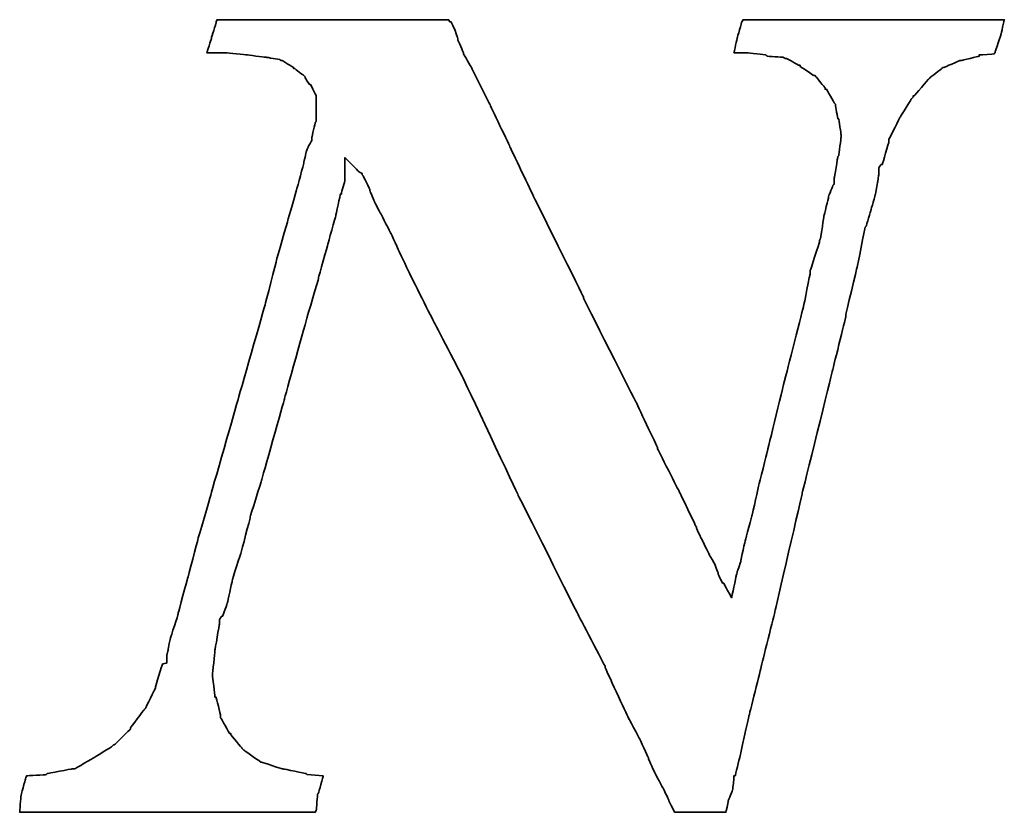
# Model space of a CAD drawing. Header units: millimetres. Extents: x 185 to 1947, y 220 to 553.
# Tile 47 of 52: x 1752.42 to 1759.98, y 318.89 to 324.97. Entities that reach past the tile are written whole.
import ezdxf

# ---------------------------------------------------------------- set-up
doc = ezdxf.new("R2010")
doc.units = ezdxf.units.MM
doc.layers.add('DIM', color=4, linetype='CONTINUOUS')
doc.layers.add('layer 1', color=7, linetype='CONTINUOUS')

# ---------------------------------------------------------------- blocks, each defined once
blk = doc.blocks.new('TBI MOTION logo(完整正式版)')
at = {"layer": 'layer 1', "color": 22, "lineweight": 35}
blk.add_open_spline([(58.92625, -7.91875), (58.92625, -7.91875), (58.58625, -7.89375), (58.58625, -7.89375), (58.58625, -7.89375), (58.58625, -7.89375), (58.56625, -7.87125), (58.56625, -7.87125), (58.56625, -7.87125), (58.56625, -7.87125), (58.08375, -7.77375), (58.08375, -7.77375), (58.08375, -7.77375), (58.08375, -7.77375), (58.06125, -7.77375), (58.06125, -7.77375), (58.06125, -7.77375), (58.06125, -7.77375), (57.62625, -7.63125), (57.62625, -7.63125), (57.62625, -7.63125), (57.62625, -7.63125), (57.60625, -7.63125), (57.60625, -7.63125), (57.60625, -7.63125), (57.60625, -7.63125), (57.58125, -7.60625), (57.58125, -7.60625), (57.58125, -7.60625), (57.58125, -7.60625), (57.26625, -7.38875), (57.26625, -7.38875), (57.26625, -7.38875), (57.26625, -7.38875), (57.24625, -7.36875), (57.24625, -7.36875), (57.24625, -7.36875), (57.24625, -7.36875), (57.22125, -7.34375), (57.22125, -7.34375), (57.22125, -7.34375), (57.22125, -7.34375), (56.98125, -7.05375), (56.98125, -7.05375), (56.98125, -7.05375), (56.98125, -7.05375), (56.98125, -7.02875), (56.98125, -7.02875), (56.98125, -7.02875), (56.98125, -7.02875), (56.95625, -7.02875), (56.95625, -7.02875), (56.95625, -7.02875), (56.95625, -7.02875), (56.76625, -6.69625), (56.76625, -6.69625), (56.76625, -6.69625), (56.76625, -6.69625), (56.76625, -6.67125), (56.76625, -6.67125), (56.76625, -6.67125), (56.76625, -6.67125), (56.76625, -6.64875), (56.76625, -6.64875), (56.76625, -6.64875), (56.76625, -6.64875), (56.67125, -6.26375), (56.67125, -6.26375), (56.67125, -6.26375), (56.67125, -6.26375), (56.64625, -6.26375), (56.64625, -6.26375), (56.64625, -6.26375), (56.64625, -6.26375), (56.64625, -6.23875), (56.64625, -6.23875), (56.64625, -6.23875), (56.64625, -6.23875), (56.59625, -5.80875), (56.59625, -5.80875), (56.59625, -5.80875), (56.59625, -5.80875), (56.59625, -5.78375), (56.59625, -5.78375), (56.59625, -5.78375), (56.59625, -5.78375), (56.64625, -5.30375), (56.64625, -5.30375), (56.64625, -5.30375), (56.64625, -5.30375), (56.64625, -5.27875), (56.64625, -5.27875), (56.64625, -5.27875), (56.64625, -5.27875), (56.74125, -4.72875), (56.74125, -4.72875), (56.74125, -4.72875), (56.74125, -4.72875), (56.74125, -4.67875), (56.74125, -4.67875), (56.74125, -4.67875), (56.74125, -4.67875), (56.74125, -4.63375), (56.74125, -4.63375), (56.74125, -4.63375), (56.74125, -4.63375), (56.79125, -4.55875), (56.79125, -4.55875), (56.79125, -4.55875), (56.79125, -4.55875), (56.81125, -4.55875), (56.81125, -4.55875), (56.81125, -4.55875), (56.81125, -4.55875), (56.91125, -4.27375), (56.91125, -4.27375), (56.91125, -4.27375), (56.91125, -4.27375), (57.00625, -3.83874), (57.00625, -3.83874), (57.00625, -3.83874), (57.00625, -3.83874), (57.00625, -3.81374), (57.00625, -3.81374), (57.00625, -3.81374), (57.00625, -3.81374), (57.19875, -3.21374), (57.19875, -3.21374), (57.19875, -3.21374), (57.19875, -3.21374), (57.38625, -2.49625), (57.38625, -2.49625), (57.38625, -2.49625), (57.38625, -2.49625), (57.38625, -2.47374), (57.38625, -2.47374), (57.38625, -2.47374), (57.38625, -2.47374), (57.62625, -1.70375), (57.62625, -1.70375), (57.62625, -1.70375), (57.62625, -1.70375), (58.10625, 0.00125), (58.10625, 0.00125), (58.10625, 0.00125), (58.10625, 0.00125), (58.58625, 1.72625), (58.58625, 1.72625), (58.58625, 1.72625), (58.58625, 1.72625), (58.82625, 2.54125), (58.82625, 2.54125), (58.82625, 2.54125), (58.82625, 2.54125), (58.82625, 2.56374), (58.82625, 2.56374), (58.82625, 2.56374), (58.82625, 2.56374), (59.02125, 3.26125), (59.02125, 3.26125), (59.02125, 3.26125), (59.02125, 3.26125), (59.18625, 3.86125), (59.18625, 3.86125), (59.18625, 3.86125), (59.18625, 3.86125), (59.28625, 4.31875), (59.28625, 4.31875), (59.28625, 4.31875), (59.28625, 4.31875), (59.30625, 4.31875), (59.30625, 4.31875), (59.30625, 4.31875), (59.30625, 4.31875), (59.30625, 4.34125), (59.30625, 4.34125), (59.30625, 4.34125), (59.30625, 4.34125), (59.38125, 4.60625), (59.38125, 4.60625), (59.38125, 4.60625), (59.38125, 4.60625), (59.38125, 4.65125), (59.38125, 4.65125), (59.38125, 4.65125), (59.38125, 4.65125), (59.38125, 5.08625), (59.38125, 5.08625), (59.38125, 5.08625), (59.38125, 5.08625), (59.66625, 4.79624), (59.66625, 4.79624), (59.66625, 4.79624), (59.66625, 4.79624), (59.74125, 4.75124), (59.74125, 4.75124), (59.74125, 4.75124), (59.74125, 4.75124), (59.74125, 4.72624), (59.74125, 4.72624), (59.74125, 4.72624), (59.74125, 4.72624), (59.76125, 4.70124), (59.76125, 4.70124), (59.76125, 4.70124), (59.76125, 4.70124), (59.81125, 4.60625), (59.81125, 4.60625), (59.81125, 4.60625), (59.81125, 4.60625), (59.90625, 4.41125), (59.90625, 4.41125), (59.90625, 4.41125), (59.90625, 4.41125), (59.90625, 4.39125), (59.90625, 4.39125), (59.90625, 4.39125), (59.90625, 4.39125), (60.00375, 4.15124), (60.00375, 4.15124), (60.00375, 4.15124), (60.00375, 4.15124), (60.14625, 3.88374), (60.14625, 3.88374), (60.14625, 3.88374), (60.14625, 3.88374), (60.34125, 3.50124), (60.34125, 3.50124), (60.34125, 3.50124), (60.34125, 3.50124), (60.53125, 3.09125), (60.53125, 3.09125), (60.53125, 3.09125), (60.53125, 3.09125), (60.74625, 2.63625), (60.74625, 2.63625), (60.74625, 2.63625), (60.74625, 2.63625), (61.25125, 1.63124), (61.25125, 1.63124), (61.25125, 1.63124), (61.25125, 1.63124), (61.85125, 0.47625), (61.85125, 0.47625), (61.85125, 0.47625), (61.85125, 0.47625), (63.02625, -2.01874), (63.02625, -2.01874), (63.02625, -2.01874), (63.02625, -2.01874), (64.27625, -4.51374), (64.27625, -4.51374), (64.27625, -4.51374), (64.27625, -4.51374), (64.85125, -5.61375), (64.85125, -5.61375), (64.85125, -5.61375), (64.85125, -5.61375), (64.85125, -5.64125), (64.85125, -5.64125), (64.85125, -5.64125), (64.85125, -5.64125), (65.32875, -6.67125), (65.32875, -6.67125), (65.32875, -6.67125), (65.32875, -6.67125), (65.57125, -7.12875), (65.57125, -7.12875), (65.57125, -7.12875), (65.57125, -7.12875), (65.76125, -7.53625), (65.76125, -7.53625), (65.76125, -7.53625), (65.76125, -7.53625), (65.76125, -7.55625), (65.76125, -7.55625), (65.76125, -7.55625), (65.76125, -7.55625), (65.90375, -7.87125), (65.90375, -7.87125), (65.90375, -7.87125), (65.90375, -7.87125), (66.07125, -8.18125), (66.07125, -8.18125), (66.07125, -8.18125), (66.07125, -8.18125), (66.19125, -8.42375), (66.19125, -8.42375), (66.19125, -8.42375), (66.19125, -8.42375), (66.19125, -8.44375), (66.19125, -8.44375), (66.19125, -8.44375), (66.19125, -8.44375), (66.29125, -8.63875), (66.29125, -8.63875), (66.29125, -8.63875), (66.29125, -8.63875), (66.31125, -8.68625), (66.31125, -8.68625), (66.31125, -8.68625), (66.31125, -8.68625), (66.38375, -8.68625), (66.38375, -8.68625), (66.38375, -8.68625), (66.38375, -8.68625), (66.84125, -8.68625), (66.84125, -8.68625), (66.84125, -8.68625), (66.84125, -8.68625), (67.29625, -8.68625), (67.29625, -8.68625), (67.29625, -8.68625), (67.29625, -8.68625), (67.36625, -8.68625), (67.36625, -8.68625), (67.36625, -8.68625), (67.36625, -8.68625), (67.39125, -8.68625), (67.39125, -8.68625), (67.39125, -8.68625), (67.39125, -8.68625), (67.44125, -8.46875), (67.44125, -8.46875), (67.44125, -8.46875), (67.44125, -8.46875), (67.44125, -8.44375), (67.44125, -8.44375), (67.44125, -8.44375), (67.44125, -8.44375), (67.53625, -8.20375), (67.53625, -8.20375), (67.53625, -8.20375), (67.53625, -8.20375), (67.56125, -7.94375), (67.56125, -7.94375), (67.56125, -7.94375), (67.56125, -7.94375), (67.56125, -7.91875), (67.56125, -7.91875), (67.56125, -7.91875), (67.56125, -7.91875), (67.58625, -7.91875), (67.58625, -7.91875), (67.58625, -7.91875), (67.58625, -7.91875), (67.68125, -7.53625), (67.68125, -7.53625), (67.68125, -7.53625), (67.68125, -7.53625), (67.87375, -6.67125), (67.87375, -6.67125), (67.87375, -6.67125), (67.87375, -6.67125), (68.13625, -5.61375), (68.13625, -5.61375), (68.13625, -5.61375), (68.13625, -5.61375), (68.42375, -4.46374), (68.42375, -4.46374), (68.42375, -4.46374), (68.42375, -4.46374), (68.99875, -1.96874), (68.99875, -1.96874), (68.99875, -1.96874), (68.99875, -1.96874), (69.62625, 0.57625), (69.62625, 0.57625), (69.62625, 0.57625), (69.62625, 0.57625), (69.91125, 1.72625), (69.91125, 1.72625), (69.91125, 1.72625), (69.91125, 1.72625), (69.91125, 1.77625), (69.91125, 1.77625), (69.91125, 1.77625), (69.91125, 1.77625), (70.15125, 2.78124), (70.15125, 2.78124), (70.15125, 2.78124), (70.15125, 2.78124), (70.32125, 3.62125), (70.32125, 3.62125), (70.32125, 3.62125), (70.32125, 3.62125), (70.34125, 3.64625), (70.34125, 3.64625), (70.34125, 3.64625), (70.34125, 3.64625), (70.44125, 3.98125), (70.44125, 3.98125), (70.44125, 3.98125), (70.44125, 3.98125), (70.53625, 4.31875), (70.53625, 4.31875), (70.53625, 4.31875), (70.53625, 4.31875), (70.58125, 4.55875), (70.58125, 4.55875), (70.58125, 4.55875), (70.58125, 4.55875), (70.60625, 4.72624), (70.60625, 4.72624), (70.60625, 4.72624), (70.60625, 4.72624), (70.60625, 4.79624), (70.60625, 4.79624), (70.60625, 4.79624), (70.60625, 4.79624), (70.60625, 4.87125), (70.60625, 4.87125), (70.60625, 4.87125), (70.60625, 4.87125), (70.65625, 4.94125), (70.65625, 4.94125), (70.65625, 4.94125), (70.65625, 4.94125), (70.68125, 4.94125), (70.68125, 4.94125), (70.68125, 4.94125), (70.68125, 4.94125), (70.82125, 5.42125), (70.82125, 5.42125), (70.82125, 5.42125), (70.82125, 5.42125), (70.82125, 5.44625), (70.82125, 5.44625), (70.82125, 5.44625), (70.82125, 5.44625), (70.82125, 5.47125), (70.82125, 5.47125), (70.82125, 5.47125), (70.82125, 5.47125), (71.06125, 5.94625), (71.06125, 5.94625), (71.06125, 5.94625), (71.06125, 5.94625), (71.30125, 6.33124), (71.30125, 6.33124), (71.30125, 6.33124), (71.30125, 6.33124), (71.32625, 6.35625), (71.32625, 6.35625), (71.32625, 6.35625), (71.32625, 6.35625), (71.32625, 6.38124), (71.32625, 6.38124), (71.32625, 6.38124), (71.32625, 6.38124), (71.35125, 6.38124), (71.35125, 6.38124), (71.35125, 6.38124), (71.35125, 6.38124), (71.66125, 6.74125), (71.66125, 6.74125), (71.66125, 6.74125), (71.66125, 6.74125), (71.68625, 6.76625), (71.68625, 6.76625), (71.68625, 6.76625), (71.68625, 6.76625), (71.92625, 6.95624), (71.92625, 6.95624), (71.92625, 6.95624), (71.92625, 6.95624), (71.95125, 6.98125), (71.95125, 6.98125), (71.95125, 6.98125), (71.95125, 6.98125), (71.97625, 6.98125), (71.97625, 6.98125), (71.97625, 6.98125), (71.97625, 6.98125), (72.31125, 7.12624), (72.31125, 7.12624), (72.31125, 7.12624), (72.31125, 7.12624), (72.33375, 7.12624), (72.33375, 7.12624), (72.33375, 7.12624), (72.33375, 7.12624), (72.71625, 7.21875), (72.71625, 7.21875), (72.71625, 7.21875), (72.71625, 7.21875), (72.71625, 7.24624), (72.71625, 7.24624), (72.71625, 7.24624), (72.71625, 7.24624), (72.74125, 7.24624), (72.74125, 7.24624), (72.74125, 7.24624), (72.74125, 7.24624), (73.03124, 7.26624), (73.03124, 7.26624), (73.03124, 7.26624), (73.03124, 7.26624), (73.05375, 7.29125), (73.05375, 7.29125), (73.05375, 7.29125), (73.05375, 7.29125), (73.05375, 7.31625), (73.05375, 7.31625), (73.05375, 7.31625), (73.05375, 7.31625), (73.17625, 7.67625), (73.17625, 7.67625), (73.17625, 7.67625), (73.17625, 7.67625), (73.24625, 7.98625), (73.24625, 7.98625), (73.24625, 7.98625), (73.24625, 7.98625), (73.19625, 7.98625), (73.19625, 7.98625), (73.19625, 7.98625), (73.19625, 7.98625), (72.93625, 7.98625), (72.93625, 7.98625), (72.93625, 7.98625), (72.93625, 7.98625), (72.55125, 7.98625), (72.55125, 7.98625), (72.55125, 7.98625), (72.55125, 7.98625), (72.09625, 7.98625), (72.09625, 7.98625), (72.09625, 7.98625), (72.09625, 7.98625), (71.64125, 7.98625), (71.64125, 7.98625), (71.64125, 7.98625), (71.64125, 7.98625), (70.53625, 7.98625), (70.53625, 7.98625), (70.53625, 7.98625), (70.53625, 7.98625), (69.47875, 7.98625), (69.47875, 7.98625), (69.47875, 7.98625), (69.47875, 7.98625), (68.95125, 7.98625), (68.95125, 7.98625), (68.95125, 7.98625), (68.95125, 7.98625), (68.52125, 7.98625), (68.52125, 7.98625), (68.52125, 7.98625), (68.52125, 7.98625), (68.13625, 7.98625), (68.13625, 7.98625), (68.13625, 7.98625), (68.13625, 7.98625), (67.87375, 7.98625), (67.87375, 7.98625), (67.87375, 7.98625), (67.87375, 7.98625), (67.75125, 7.98625), (67.75125, 7.98625), (67.75125, 7.98625), (67.75125, 7.98625), (67.72625, 7.94125), (67.72625, 7.94125), (67.72625, 7.94125), (67.72625, 7.94125), (67.63125, 7.60625), (67.63125, 7.60625), (67.63125, 7.60625), (67.63125, 7.60625), (67.56125, 7.29125), (67.56125, 7.29125), (67.56125, 7.29125), (67.56125, 7.29125), (67.72625, 7.29125), (67.72625, 7.29125), (67.72625, 7.29125), (67.72625, 7.29125), (67.82625, 7.29125), (67.82625, 7.29125), (67.82625, 7.29125), (67.82625, 7.29125), (67.84625, 7.29125), (67.84625, 7.29125), (67.84625, 7.29125), (67.84625, 7.29125), (68.23125, 7.24624), (68.23125, 7.24624), (68.23125, 7.24624), (68.23125, 7.24624), (68.25875, 7.21875), (68.25875, 7.21875), (68.25875, 7.21875), (68.25875, 7.21875), (68.59125, 7.19624), (68.59125, 7.19624), (68.59125, 7.19624), (68.59125, 7.19624), (68.64125, 7.17125), (68.64125, 7.17125), (68.64125, 7.17125), (68.64125, 7.17125), (68.66625, 7.17125), (68.66625, 7.17125), (68.66625, 7.17125), (68.66625, 7.17125), (68.92625, 7.02624), (68.92625, 7.02624), (68.92625, 7.02624), (68.92625, 7.02624), (68.95125, 7.02624), (68.95125, 7.02624), (68.95125, 7.02624), (68.95125, 7.02624), (68.95125, 7.00624), (68.95125, 7.00624), (68.95125, 7.00624), (68.95125, 7.00624), (69.23875, 6.81125), (69.23875, 6.81125), (69.23875, 6.81125), (69.23875, 6.81125), (69.26625, 6.81125), (69.26625, 6.81125), (69.26625, 6.81125), (69.26625, 6.81125), (69.28625, 6.78625), (69.28625, 6.78625), (69.28625, 6.78625), (69.28625, 6.78625), (69.47875, 6.54875), (69.47875, 6.54875), (69.47875, 6.54875), (69.47875, 6.54875), (69.47875, 6.52375), (69.47875, 6.52375), (69.47875, 6.52375), (69.47875, 6.52375), (69.50625, 6.52375), (69.50625, 6.52375), (69.50625, 6.52375), (69.50625, 6.52375), (69.67125, 6.23625), (69.67125, 6.23625), (69.67125, 6.23625), (69.67125, 6.23625), (69.69375, 6.21125), (69.69375, 6.21125), (69.69375, 6.21125), (69.69375, 6.21125), (69.69375, 6.18625), (69.69375, 6.18625), (69.69375, 6.18625), (69.69375, 6.18625), (69.74625, 5.89875), (69.74625, 5.89875), (69.74625, 5.89875), (69.74625, 5.89875), (69.76625, 5.89875), (69.76625, 5.89875), (69.76625, 5.89875), (69.76625, 5.89875), (69.81375, 5.56625), (69.81375, 5.56625), (69.81375, 5.56625), (69.81375, 5.56625), (69.81375, 5.54125), (69.81375, 5.54125), (69.81375, 5.54125), (69.81375, 5.54125), (69.81375, 5.51625), (69.81375, 5.51625), (69.81375, 5.51625), (69.81375, 5.51625), (69.76625, 5.13125), (69.76625, 5.13125), (69.76625, 5.13125), (69.76625, 5.13125), (69.74625, 5.10874), (69.74625, 5.10874), (69.74625, 5.10874), (69.74625, 5.10874), (69.67125, 4.65125), (69.67125, 4.65125), (69.67125, 4.65125), (69.67125, 4.65125), (69.67125, 4.55875), (69.67125, 4.55875), (69.67125, 4.55875), (69.67125, 4.55875), (69.67125, 4.53125), (69.67125, 4.53125), (69.67125, 4.53125), (69.67125, 4.53125), (69.64625, 4.50874), (69.64625, 4.50874), (69.64625, 4.50874), (69.64625, 4.50874), (69.55125, 4.27125), (69.55125, 4.27125), (69.55125, 4.27125), (69.55125, 4.27125), (69.55125, 4.24625), (69.55125, 4.24625), (69.55125, 4.24625), (69.55125, 4.24625), (69.45375, 3.86125), (69.45375, 3.86125), (69.45375, 3.86125), (69.45375, 3.86125), (69.38625, 3.40624), (69.38625, 3.40624), (69.38625, 3.40624), (69.38625, 3.40624), (69.35875, 3.33125), (69.35875, 3.33125), (69.35875, 3.33125), (69.35875, 3.33125), (69.35875, 3.30875), (69.35875, 3.30875), (69.35875, 3.30875), (69.35875, 3.30875), (69.16625, 2.71125), (69.16625, 2.71125), (69.16625, 2.71125), (69.16625, 2.71125), (69.16625, 2.66375), (69.16625, 2.66375), (69.16625, 2.66375), (69.16625, 2.66375), (69.02625, 1.96374), (69.02625, 1.96374), (69.02625, 1.96374), (69.02625, 1.96374), (68.64125, 0.45624), (68.64125, 0.45624), (68.64125, 0.45624), (68.64125, 0.45624), (68.25875, -1.10625), (68.25875, -1.10625), (68.25875, -1.10625), (68.25875, -1.10625), (68.08625, -1.80125), (68.08625, -1.80125), (68.08625, -1.80125), (68.08625, -1.80125), (67.94625, -2.42625), (67.94625, -2.42625), (67.94625, -2.42625), (67.94625, -2.42625), (67.80125, -2.95375), (67.80125, -2.95375), (67.80125, -2.95375), (67.80125, -2.95375), (67.70625, -3.38375), (67.70625, -3.38375), (67.70625, -3.38375), (67.70625, -3.38375), (67.70625, -3.40875), (67.70625, -3.40875), (67.70625, -3.40875), (67.70625, -3.40875), (67.63125, -3.62375), (67.63125, -3.62375), (67.63125, -3.62375), (67.63125, -3.62375), (67.60625, -3.72125), (67.60625, -3.72125), (67.60625, -3.72125), (67.60625, -3.72125), (67.51125, -4.17375), (67.51125, -4.17375), (67.51125, -4.17375), (67.51125, -4.17375), (67.34625, -3.86374), (67.34625, -3.86374), (67.34625, -3.86374), (67.34625, -3.86374), (67.32125, -3.86374), (67.32125, -3.86374), (67.32125, -3.86374), (67.32125, -3.86374), (67.27125, -3.76874), (67.27125, -3.76874), (67.27125, -3.76874), (67.27125, -3.76874), (67.22625, -3.67374), (67.22625, -3.67374), (67.22625, -3.67374), (67.22625, -3.67374), (67.22625, -3.64875), (67.22625, -3.64875), (67.22625, -3.64875), (67.22625, -3.64875), (67.15125, -3.45375), (67.15125, -3.45375), (67.15125, -3.45375), (67.15125, -3.45375), (67.05625, -3.28875), (67.05625, -3.28875), (67.05625, -3.28875), (67.05625, -3.28875), (66.91125, -3.00125), (66.91125, -3.00125), (66.91125, -3.00125), (66.91125, -3.00125), (66.77125, -2.71375), (66.77125, -2.71375), (66.77125, -2.71375), (66.77125, -2.71375), (66.77125, -2.68875), (66.77125, -2.68875), (66.77125, -2.68875), (66.77125, -2.68875), (66.41125, -1.94374), (66.41125, -1.94374), (66.41125, -1.94374), (66.41125, -1.94374), (65.95125, -1.03375), (65.95125, -1.03375), (65.95125, -1.03375), (65.95125, -1.03375), (65.95125, -1.00875), (65.95125, -1.00875), (65.95125, -1.00875), (65.95125, -1.00875), (65.49625, -0.04874), (65.49625, -0.04874), (65.49625, -0.04874), (65.49625, -0.04874), (64.39375, 2.13624), (64.39375, 2.13624), (64.39375, 2.13624), (64.39375, 2.13624), (64.39375, 2.15624), (64.39375, 2.15624), (64.39375, 2.15624), (64.39375, 2.15624), (63.33625, 4.29125), (63.33625, 4.29125), (63.33625, 4.29125), (63.33625, 4.29125), (62.85625, 5.30125), (62.85625, 5.30125), (62.85625, 5.30125), (62.85625, 5.30125), (62.42625, 6.21125), (62.42625, 6.21125), (62.42625, 6.21125), (62.42625, 6.21125), (62.04125, 6.98125), (62.04125, 6.98125), (62.04125, 6.98125), (62.04125, 6.98125), (61.87375, 7.26624), (61.87375, 7.26624), (61.87375, 7.26624), (61.87375, 7.26624), (61.87375, 7.29125), (61.87375, 7.29125), (61.87375, 7.29125), (61.87375, 7.29125), (61.75625, 7.55625), (61.75625, 7.55625), (61.75625, 7.55625), (61.75625, 7.55625), (61.75625, 7.58124), (61.75625, 7.58124), (61.75625, 7.58124), (61.75625, 7.58124), (61.68375, 7.79375), (61.68375, 7.79375), (61.68375, 7.79375), (61.68375, 7.79375), (61.61125, 7.94125), (61.61125, 7.94125), (61.61125, 7.94125), (61.61125, 7.94125), (61.58625, 7.94125), (61.58625, 7.94125), (61.58625, 7.94125), (61.58625, 7.94125), (61.56375, 7.98625), (61.56375, 7.98625), (61.56375, 7.98625), (61.56375, 7.98625), (61.41875, 7.98625), (61.41875, 7.98625), (61.41875, 7.98625), (61.41875, 7.98625), (61.18125, 7.98625), (61.18125, 7.98625), (61.18125, 7.98625), (61.18125, 7.98625), (60.84125, 7.98625), (60.84125, 7.98625), (60.84125, 7.98625), (60.84125, 7.98625), (60.02625, 7.98625), (60.02625, 7.98625), (60.02625, 7.98625), (60.02625, 7.98625), (59.11625, 7.98625), (59.11625, 7.98625), (59.11625, 7.98625), (59.11625, 7.98625), (58.15625, 7.98625), (58.15625, 7.98625), (58.15625, 7.98625), (58.15625, 7.98625), (57.34125, 7.98625), (57.34125, 7.98625), (57.34125, 7.98625), (57.34125, 7.98625), (57.00625, 7.98625), (57.00625, 7.98625), (57.00625, 7.98625), (57.00625, 7.98625), (56.76625, 7.98625), (56.76625, 7.98625), (56.76625, 7.98625), (56.76625, 7.98625), (56.69125, 7.98625), (56.69125, 7.98625), (56.69125, 7.98625), (56.69125, 7.98625), (56.67125, 7.94125), (56.67125, 7.94125), (56.67125, 7.94125), (56.67125, 7.94125), (56.67125, 7.91625), (56.67125, 7.91625), (56.67125, 7.91625), (56.67125, 7.91625), (56.57125, 7.60625), (56.57125, 7.60625), (56.57125, 7.60625), (56.57125, 7.60625), (56.57125, 7.58124), (56.57125, 7.58124), (56.57125, 7.58124), (56.57125, 7.58124), (56.47625, 7.29125), (56.47625, 7.29125), (56.47625, 7.29125), (56.47625, 7.29125), (56.57125, 7.29125), (56.57125, 7.29125), (56.57125, 7.29125), (56.57125, 7.29125), (56.76625, 7.29125), (56.76625, 7.29125), (56.76625, 7.29125), (56.76625, 7.29125), (56.86125, 7.29125), (56.86125, 7.29125), (56.86125, 7.29125), (56.86125, 7.29125), (56.88625, 7.29125), (56.88625, 7.29125), (56.88625, 7.29125), (56.88625, 7.29125), (57.31625, 7.24624), (57.31625, 7.24624), (57.31625, 7.24624), (57.31625, 7.24624), (57.70125, 7.19624), (57.70125, 7.19624), (57.70125, 7.19624), (57.70125, 7.19624), (57.72625, 7.19624), (57.72625, 7.19624), (57.72625, 7.19624), (57.72625, 7.19624), (58.01125, 7.14624), (58.01125, 7.14624), (58.01125, 7.14624), (58.01125, 7.14624), (58.03625, 7.12624), (58.03625, 7.12624), (58.03625, 7.12624), (58.03625, 7.12624), (58.06125, 7.12624), (58.06125, 7.12624), (58.06125, 7.12624), (58.06125, 7.12624), (58.30125, 6.98125), (58.30125, 6.98125), (58.30125, 6.98125), (58.30125, 6.98125), (58.30125, 6.95624), (58.30125, 6.95624), (58.30125, 6.95624), (58.30125, 6.95624), (58.32375, 6.95624), (58.32375, 6.95624), (58.32375, 6.95624), (58.32375, 6.95624), (58.51625, 6.81125), (58.51625, 6.81125), (58.51625, 6.81125), (58.51625, 6.81125), (58.54125, 6.78625), (58.54125, 6.78625), (58.54125, 6.78625), (58.54125, 6.78625), (58.54125, 6.76625), (58.54125, 6.76625), (58.54125, 6.76625), (58.54125, 6.76625), (58.63625, 6.62124), (58.63625, 6.62124), (58.63625, 6.62124), (58.63625, 6.62124), (58.65875, 6.62124), (58.65875, 6.62124), (58.65875, 6.62124), (58.65875, 6.62124), (58.75625, 6.42625), (58.75625, 6.42625), (58.75625, 6.42625), (58.75625, 6.42625), (58.77875, 6.38124), (58.77875, 6.38124), (58.77875, 6.38124), (58.77875, 6.38124), (58.77875, 6.33124), (58.77875, 6.33124), (58.77875, 6.33124), (58.77875, 6.33124), (58.77875, 6.09125), (58.77875, 6.09125), (58.77875, 6.09125), (58.77875, 6.09125), (58.77875, 5.85125), (58.77875, 5.85125), (58.77875, 5.85125), (58.77875, 5.85125), (58.75625, 5.82625), (58.75625, 5.82625), (58.75625, 5.82625), (58.75625, 5.82625), (58.68625, 5.51625), (58.68625, 5.51625), (58.68625, 5.51625), (58.68625, 5.51625), (58.68625, 5.47125), (58.68625, 5.47125), (58.68625, 5.47125), (58.68625, 5.47125), (58.68625, 5.44625), (58.68625, 5.44625), (58.68625, 5.44625), (58.68625, 5.44625), (58.65875, 5.39625), (58.65875, 5.39625), (58.65875, 5.39625), (58.65875, 5.39625), (58.61125, 5.32624), (58.61125, 5.32624), (58.61125, 5.32624), (58.61125, 5.32624), (58.56625, 5.20375), (58.56625, 5.20375), (58.56625, 5.20375), (58.56625, 5.20375), (58.51625, 4.99125), (58.51625, 4.99125), (58.51625, 4.99125), (58.51625, 4.99125), (58.51625, 4.96625), (58.51625, 4.96625), (58.51625, 4.96625), (58.51625, 4.96625), (58.37125, 4.43625), (58.37125, 4.43625), (58.37125, 4.43625), (58.37125, 4.43625), (58.18125, 3.76625), (58.18125, 3.76625), (58.18125, 3.76625), (58.18125, 3.76625), (57.94125, 2.92624), (57.94125, 2.92624), (57.94125, 2.92624), (57.94125, 2.92624), (57.70125, 1.98874), (57.70125, 1.98874), (57.70125, 1.98874), (57.70125, 1.98874), (57.12625, -0.02374), (57.12625, -0.02374), (57.12625, -0.02374), (57.12625, -0.02374), (56.55125, -2.03875), (56.55125, -2.03875), (56.55125, -2.03875), (56.55125, -2.03875), (56.28625, -2.95375), (56.28625, -2.95375), (56.28625, -2.95375), (56.28625, -2.95375), (56.07125, -3.76874), (56.07125, -3.76874), (56.07125, -3.76874), (56.07125, -3.76874), (55.87625, -4.48874), (55.87625, -4.48874), (55.87625, -4.48874), (55.87625, -4.48874), (55.87625, -4.51374), (55.87625, -4.51374), (55.87625, -4.51374), (55.87625, -4.51374), (55.71125, -5.01625), (55.71125, -5.01625), (55.71125, -5.01625), (55.71125, -5.01625), (55.66125, -5.25375), (55.66125, -5.25375), (55.66125, -5.25375), (55.66125, -5.25375), (55.66125, -5.27875), (55.66125, -5.27875), (55.66125, -5.27875), (55.66125, -5.27875), (55.63625, -5.37375), (55.63625, -5.37375), (55.63625, -5.37375), (55.63625, -5.37375), (55.63625, -5.42375), (55.63625, -5.42375), (55.63625, -5.42375), (55.63625, -5.42375), (55.63625, -5.54125), (55.63625, -5.54125), (55.63625, -5.54125), (55.63625, -5.54125), (55.54125, -5.56875), (55.54125, -5.56875), (55.54125, -5.56875), (55.54125, -5.56875), (55.39625, -6.04875), (55.39625, -6.04875), (55.39625, -6.04875), (55.39625, -6.04875), (55.39625, -6.06875), (55.39625, -6.06875), (55.39625, -6.06875), (55.39625, -6.06875), (55.18125, -6.50375), (55.18125, -6.50375), (55.18125, -6.50375), (55.18125, -6.50375), (55.15625, -6.52875), (55.15625, -6.52875), (55.15625, -6.52875), (55.15625, -6.52875), (54.86875, -6.91125), (54.86875, -6.91125), (54.86875, -6.91125), (54.86875, -6.91125), (54.86875, -6.93375), (54.86875, -6.93375), (54.86875, -6.93375), (54.86875, -6.93375), (54.53125, -7.26875), (54.53125, -7.26875), (54.53125, -7.26875), (54.53125, -7.26875), (54.51125, -7.26875), (54.51125, -7.26875), (54.51125, -7.26875), (54.51125, -7.26875), (54.48625, -7.29625), (54.48625, -7.29625), (54.48625, -7.29625), (54.48625, -7.29625), (54.10375, -7.53625), (54.10375, -7.53625), (54.10375, -7.53625), (54.10375, -7.53625), (53.69625, -7.77375), (53.69625, -7.77375), (53.69625, -7.77375), (53.69625, -7.77375), (53.67125, -7.77375), (53.67125, -7.77375), (53.67125, -7.77375), (53.67125, -7.77375), (53.64625, -7.77375), (53.64625, -7.77375), (53.64625, -7.77375), (53.64625, -7.77375), (53.11625, -7.87125), (53.11625, -7.87125), (53.11625, -7.87125), (53.11625, -7.87125), (53.09625, -7.89375), (53.09625, -7.89375), (53.09625, -7.89375), (53.09625, -7.89375), (52.68625, -7.91875), (52.68625, -7.91875), (52.68625, -7.91875), (52.68625, -7.91875), (52.66125, -7.99125), (52.66125, -7.99125), (52.66125, -7.99125), (52.66125, -7.99125), (52.56625, -8.34875), (52.56625, -8.34875), (52.56625, -8.34875), (52.56625, -8.34875), (52.54125, -8.68625), (52.54125, -8.68625), (52.54125, -8.68625), (52.54125, -8.68625), (52.58875, -8.68625), (52.58875, -8.68625), (52.58875, -8.68625), (52.58875, -8.68625), (52.87625, -8.68625), (52.87625, -8.68625), (52.87625, -8.68625), (52.87625, -8.68625), (53.33625, -8.68625), (53.33625, -8.68625), (53.33625, -8.68625), (53.33625, -8.68625), (53.79125, -8.68625), (53.79125, -8.68625), (53.79125, -8.68625), (53.79125, -8.68625), (54.36625, -8.68625), (54.36625, -8.68625), (54.36625, -8.68625), (54.36625, -8.68625), (55.59125, -8.68625), (55.59125, -8.68625), (55.59125, -8.68625), (55.59125, -8.68625), (56.76625, -8.68625), (56.76625, -8.68625), (56.76625, -8.68625), (56.76625, -8.68625), (57.34125, -8.68625), (57.34125, -8.68625), (57.34125, -8.68625), (57.34125, -8.68625), (57.82125, -8.68625), (57.82125, -8.68625), (57.82125, -8.68625), (57.82125, -8.68625), (58.25125, -8.68625), (58.25125, -8.68625), (58.25125, -8.68625), (58.25125, -8.68625), (58.58625, -8.68625), (58.58625, -8.68625), (58.58625, -8.68625), (58.58625, -8.68625), (58.75625, -8.68625), (58.75625, -8.68625), (58.75625, -8.68625), (58.75625, -8.68625), (58.77875, -8.63875), (58.77875, -8.63875), (58.77875, -8.63875), (58.77875, -8.63875), (58.80625, -8.30375), (58.80625, -8.30375), (58.80625, -8.30375), (58.80625, -8.30375), (58.82625, -8.27875), (58.82625, -8.27875), (58.82625, -8.27875), (58.82625, -8.27875), (58.92625, -7.91875), (58.92625, -7.91875)], degree=3, knots=[0, 0, 0, 0, 0.003125, 0.003125, 0.003125, 0.00312501, 0.00625, 0.00625, 0.00625, 0.00625001, 0.009375, 0.009375, 0.009375, 0.00937501, 0.0125, 0.0125, 0.0125, 0.01250001, 0.015625, 0.015625, 0.015625, 0.01562501, 0.01875, 0.01875, 0.01875, 0.01875001, 0.021875, 0.021875, 0.021875, 0.02187501, 0.025, 0.025, 0.025, 0.02500001, 0.028125, 0.028125, 0.028125, 0.02812501, 0.03125, 0.03125, 0.03125, 0.03125001, 0.034375, 0.034375, 0.034375, 0.03437501, 0.0375, 0.0375, 0.0375, 0.03750001, 0.040625, 0.040625, 0.040625, 0.04062501, 0.04375, 0.04375, 0.04375, 0.04375001, 0.046875, 0.046875, 0.046875, 0.04687501, 0.05, 0.05, 0.05, 0.05000001, 0.053125, 0.053125, 0.053125, 0.05312501, 0.05625, 0.05625, 0.05625, 0.05625001, 0.059375, 0.059375, 0.059375, 0.05937501, 0.0625, 0.0625, 0.0625, 0.06250001, 0.065625, 0.065625, 0.065625, 0.06562501, 0.06875, 0.06875, 0.06875, 0.06875001, 0.071875, 0.071875, 0.071875, 0.07187501, 0.075, 0.075, 0.075, 0.07500001, 0.078125, 0.078125, 0.078125, 0.07812501, 0.08125, 0.08125, 0.08125, 0.08125001, 0.084375, 0.084375, 0.084375, 0.08437501, 0.0875, 0.0875, 0.0875, 0.08750001, 0.090625, 0.090625, 0.090625, 0.09062501, 0.09375, 0.09375, 0.09375, 0.09375001, 0.096875, 0.096875, 0.096875, 0.09687501, 0.1, 0.1, 0.1, 0.10000001, 0.103125, 0.103125, 0.103125, 0.10312501, 0.10625, 0.10625, 0.10625, 0.10625001, 0.109375, 0.109375, 0.109375, 0.10937501, 0.1125, 0.1125, 0.1125, 0.11250001, 0.115625, 0.115625, 0.115625, 0.11562501, 0.11875, 0.11875, 0.11875, 0.11875001, 0.121875, 0.121875, 0.121875, 0.12187501, 0.125, 0.125, 0.125, 0.12500001, 0.128125, 0.128125, 0.128125, 0.12812501, 0.13125, 0.13125, 0.13125, 0.13125001, 0.134375, 0.134375, 0.134375, 0.13437501, 0.1375, 0.1375, 0.1375, 0.13750001, 0.140625, 0.140625, 0.140625, 0.14062501, 0.14375, 0.14375, 0.14375, 0.14375001, 0.146875, 0.146875, 0.146875, 0.14687501, 0.15, 0.15, 0.15, 0.15000001, 0.153125, 0.153125, 0.153125, 0.15312501, 0.15625, 0.15625, 0.15625, 0.15625001, 0.159375, 0.159375, 0.159375, 0.15937501, 0.1625, 0.1625, 0.1625, 0.16250001, 0.165625, 0.165625, 0.165625, 0.16562501, 0.16875, 0.16875, 0.16875, 0.16875001, 0.171875, 0.171875, 0.171875, 0.17187501, 0.175, 0.175, 0.175, 0.17500001, 0.178125, 0.178125, 0.178125, 0.17812501, 0.18125, 0.18125, 0.18125, 0.18125001, 0.184375, 0.184375, 0.184375, 0.18437501, 0.1875, 0.1875, 0.1875, 0.18750001, 0.190625, 0.190625, 0.190625, 0.19062501, 0.19375, 0.19375, 0.19375, 0.19375001, 0.196875, 0.196875, 0.196875, 0.19687501, 0.2, 0.2, 0.2, 0.20000001, 0.203125, 0.203125, 0.203125, 0.20312501, 0.20625, 0.20625, 0.20625, 0.20625001, 0.209375, 0.209375, 0.209375, 0.20937501, 0.2125, 0.2125, 0.2125, 0.21250001, 0.215625, 0.215625, 0.215625, 0.21562501, 0.21875, 0.21875, 0.21875, 0.21875001, 0.221875, 0.221875, 0.221875, 0.22187501, 0.225, 0.225, 0.225, 0.22500001, 0.228125, 0.228125, 0.228125, 0.22812501, 0.23125, 0.23125, 0.23125, 0.23125001, 0.234375, 0.234375, 0.234375, 0.23437501, 0.2375, 0.2375, 0.2375, 0.23750001, 0.240625, 0.240625, 0.240625, 0.24062501, 0.24375, 0.24375, 0.24375, 0.24375001, 0.246875, 0.246875, 0.246875, 0.24687501, 0.25, 0.25, 0.25, 0.25000001, 0.253125, 0.253125, 0.253125, 0.25312501, 0.25625, 0.25625, 0.25625, 0.25625001, 0.259375, 0.259375, 0.259375, 0.25937501, 0.2625, 0.2625, 0.2625, 0.26250001, 0.265625, 0.265625, 0.265625, 0.26562501, 0.26875, 0.26875, 0.26875, 0.26875001, 0.271875, 0.271875, 0.271875, 0.27187501, 0.275, 0.275, 0.275, 0.27500001, 0.278125, 0.278125, 0.278125, 0.27812501, 0.28125, 0.28125, 0.28125, 0.28125001, 0.284375, 0.284375, 0.284375, 0.28437501, 0.2875, 0.2875, 0.2875, 0.28750001, 0.290625, 0.290625, 0.290625, 0.29062501, 0.29375, 0.29375, 0.29375, 0.29375001, 0.296875, 0.296875, 0.296875, 0.29687501, 0.3, 0.3, 0.3, 0.30000001, 0.303125, 0.303125, 0.303125, 0.30312501, 0.30625, 0.30625, 0.30625, 0.30625001, 0.309375, 0.309375, 0.309375, 0.30937501, 0.3125, 0.3125, 0.3125, 0.31250001, 0.315625, 0.315625, 0.315625, 0.31562501, 0.31875, 0.31875, 0.31875, 0.31875001, 0.321875, 0.321875, 0.321875, 0.32187501, 0.325, 0.325, 0.325, 0.32500001, 0.328125, 0.328125, 0.328125, 0.32812501, 0.33125, 0.33125, 0.33125, 0.33125001, 0.334375, 0.334375, 0.334375, 0.33437501, 0.3375, 0.3375, 0.3375, 0.33750001, 0.340625, 0.340625, 0.340625, 0.34062501, 0.34375, 0.34375, 0.34375, 0.34375001, 0.346875, 0.346875, 0.346875, 0.34687501, 0.35, 0.35, 0.35, 0.35000001, 0.353125, 0.353125, 0.353125, 0.35312501, 0.35625, 0.35625, 0.35625, 0.35625001, 0.359375, 0.359375, 0.359375, 0.35937501, 0.3625, 0.3625, 0.3625, 0.36250001, 0.365625, 0.365625, 0.365625, 0.36562501, 0.36875, 0.36875, 0.36875, 0.36875001, 0.371875, 0.371875, 0.371875, 0.37187501, 0.375, 0.375, 0.375, 0.37500001, 0.378125, 0.378125, 0.378125, 0.37812501, 0.38125, 0.38125, 0.38125, 0.38125001, 0.384375, 0.384375, 0.384375, 0.38437501, 0.3875, 0.3875, 0.3875, 0.38750001, 0.390625, 0.390625, 0.390625, 0.39062501, 0.39375, 0.39375, 0.39375, 0.39375001, 0.396875, 0.396875, 0.396875, 0.39687501, 0.4, 0.4, 0.4, 0.40000001, 0.403125, 0.403125, 0.403125, 0.40312501, 0.40625, 0.40625, 0.40625, 0.40625001, 0.409375, 0.409375, 0.409375, 0.40937501, 0.4125, 0.4125, 0.4125, 0.41250001, 0.415625, 0.415625, 0.415625, 0.41562501, 0.41875, 0.41875, 0.41875, 0.41875001, 0.421875, 0.421875, 0.421875, 0.42187501, 0.425, 0.425, 0.425, 0.42500001, 0.428125, 0.428125, 0.428125, 0.42812501, 0.43125, 0.43125, 0.43125, 0.43125001, 0.434375, 0.434375, 0.434375, 0.43437501, 0.4375, 0.4375, 0.4375, 0.43750001, 0.440625, 0.440625, 0.440625, 0.44062501, 0.44375, 0.44375, 0.44375, 0.44375001, 0.446875, 0.446875, 0.446875, 0.44687501, 0.45, 0.45, 0.45, 0.45000001, 0.453125, 0.453125, 0.453125, 0.45312501, 0.45625, 0.45625, 0.45625, 0.45625001, 0.459375, 0.459375, 0.459375, 0.45937501, 0.4625, 0.4625, 0.4625, 0.46250001, 0.465625, 0.465625, 0.465625, 0.46562501, 0.46875, 0.46875, 0.46875, 0.46875001, 0.471875, 0.471875, 0.471875, 0.47187501, 0.475, 0.475, 0.475, 0.47500001, 0.478125, 0.478125, 0.478125, 0.47812501, 0.48125, 0.48125, 0.48125, 0.48125001, 0.484375, 0.484375, 0.484375, 0.48437501, 0.4875, 0.4875, 0.4875, 0.48750001, 0.490625, 0.490625, 0.490625, 0.49062501, 0.49375, 0.49375, 0.49375, 0.49375001, 0.496875, 0.496875, 0.496875, 0.49687501, 0.5, 0.5, 0.5, 0.50000001, 0.503125, 0.503125, 0.503125, 0.50312501, 0.50625, 0.50625, 0.50625, 0.50625001, 0.509375, 0.509375, 0.509375, 0.50937501, 0.5125, 0.5125, 0.5125, 0.51250001, 0.515625, 0.515625, 0.515625, 0.51562501, 0.51875, 0.51875, 0.51875, 0.51875001, 0.521875, 0.521875, 0.521875, 0.52187501, 0.525, 0.525, 0.525, 0.52500001, 0.528125, 0.528125, 0.528125, 0.52812501, 0.53125, 0.53125, 0.53125, 0.53125001, 0.534375, 0.534375, 0.534375, 0.53437501, 0.5375, 0.5375, 0.5375, 0.53750001, 0.540625, 0.540625, 0.540625, 0.54062501, 0.54375, 0.54375, 0.54375, 0.54375001, 0.546875, 0.546875, 0.546875, 0.54687501, 0.55, 0.55, 0.55, 0.55000001, 0.553125, 0.553125, 0.553125, 0.55312501, 0.55625, 0.55625, 0.55625, 0.55625001, 0.559375, 0.559375, 0.559375, 0.55937501, 0.5625, 0.5625, 0.5625, 0.56250001, 0.565625, 0.565625, 0.565625, 0.56562501, 0.56875, 0.56875, 0.56875, 0.56875001, 0.571875, 0.571875, 0.571875, 0.57187501, 0.575, 0.575, 0.575, 0.57500001, 0.578125, 0.578125, 0.578125, 0.57812501, 0.58125, 0.58125, 0.58125, 0.58125001, 0.584375, 0.584375, 0.584375, 0.58437501, 0.5875, 0.5875, 0.5875, 0.58750001, 0.590625, 0.590625, 0.590625, 0.59062501, 0.59375, 0.59375, 0.59375, 0.59375001, 0.596875, 0.596875, 0.596875, 0.59687501, 0.6, 0.6, 0.6, 0.60000001, 0.603125, 0.603125, 0.603125, 0.60312501, 0.60625, 0.60625, 0.60625, 0.60625001, 0.609375, 0.609375, 0.609375, 0.60937501, 0.6125, 0.6125, 0.6125, 0.61250001, 0.615625, 0.615625, 0.615625, 0.61562501, 0.61875, 0.61875, 0.61875, 0.61875001, 0.621875, 0.621875, 0.621875, 0.62187501, 0.625, 0.625, 0.625, 0.62500001, 0.628125, 0.628125, 0.628125, 0.62812501, 0.63125, 0.63125, 0.63125, 0.63125001, 0.634375, 0.634375, 0.634375, 0.63437501, 0.6375, 0.6375, 0.6375, 0.63750001, 0.640625, 0.640625, 0.640625, 0.64062501, 0.64375, 0.64375, 0.64375, 0.64375001, 0.646875, 0.646875, 0.646875, 0.64687501, 0.65, 0.65, 0.65, 0.65000001, 0.653125, 0.653125, 0.653125, 0.65312501, 0.65625, 0.65625, 0.65625, 0.65625001, 0.659375, 0.659375, 0.659375, 0.65937501, 0.6625, 0.6625, 0.6625, 0.66250001, 0.665625, 0.665625, 0.665625, 0.66562501, 0.66875, 0.66875, 0.66875, 0.66875001, 0.671875, 0.671875, 0.671875, 0.67187501, 0.675, 0.675, 0.675, 0.67500001, 0.678125, 0.678125, 0.678125, 0.67812501, 0.68125, 0.68125, 0.68125, 0.68125001, 0.684375, 0.684375, 0.684375, 0.68437501, 0.6875, 0.6875, 0.6875, 0.68750001, 0.690625, 0.690625, 0.690625, 0.69062501, 0.69375, 0.69375, 0.69375, 0.69375001, 0.696875, 0.696875, 0.696875, 0.69687501, 0.7, 0.7, 0.7, 0.70000001, 0.703125, 0.703125, 0.703125, 0.70312501, 0.70625, 0.70625, 0.70625, 0.70625001, 0.709375, 0.709375, 0.709375, 0.70937501, 0.7125, 0.7125, 0.7125, 0.71250001, 0.715625, 0.715625, 0.715625, 0.71562501, 0.71875, 0.71875, 0.71875, 0.71875001, 0.721875, 0.721875, 0.721875, 0.72187501, 0.725, 0.725, 0.725, 0.72500001, 0.728125, 0.728125, 0.728125, 0.72812501, 0.73125, 0.73125, 0.73125, 0.73125001, 0.734375, 0.734375, 0.734375, 0.73437501, 0.7375, 0.7375, 0.7375, 0.73750001, 0.740625, 0.740625, 0.740625, 0.74062501, 0.74375, 0.74375, 0.74375, 0.74375001, 0.746875, 0.746875, 0.746875, 0.74687501, 0.75, 0.75, 0.75, 0.75000001, 0.753125, 0.753125, 0.753125, 0.75312501, 0.75625, 0.75625, 0.75625, 0.75625001, 0.759375, 0.759375, 0.759375, 0.75937501, 0.7625, 0.7625, 0.7625, 0.76250001, 0.765625, 0.765625, 0.765625, 0.76562501, 0.76875, 0.76875, 0.76875, 0.76875001, 0.771875, 0.771875, 0.771875, 0.77187501, 0.775, 0.775, 0.775, 0.77500001, 0.778125, 0.778125, 0.778125, 0.77812501, 0.78125, 0.78125, 0.78125, 0.78125001, 0.784375, 0.784375, 0.784375, 0.78437501, 0.7875, 0.7875, 0.7875, 0.78750001, 0.790625, 0.790625, 0.790625, 0.79062501, 0.79375, 0.79375, 0.79375, 0.79375001, 0.796875, 0.796875, 0.796875, 0.79687501, 0.8, 0.8, 0.8, 0.80000001, 0.803125, 0.803125, 0.803125, 0.80312501, 0.80625, 0.80625, 0.80625, 0.80625001, 0.809375, 0.809375, 0.809375, 0.80937501, 0.8125, 0.8125, 0.8125, 0.81250001, 0.815625, 0.815625, 0.815625, 0.81562501, 0.81875, 0.81875, 0.81875, 0.81875001, 0.821875, 0.821875, 0.821875, 0.82187501, 0.825, 0.825, 0.825, 0.82500001, 0.828125, 0.828125, 0.828125, 0.82812501, 0.83125, 0.83125, 0.83125, 0.83125001, 0.834375, 0.834375, 0.834375, 0.83437501, 0.8375, 0.8375, 0.8375, 0.83750001, 0.840625, 0.840625, 0.840625, 0.84062501, 0.84375, 0.84375, 0.84375, 0.84375001, 0.846875, 0.846875, 0.846875, 0.84687501, 0.85, 0.85, 0.85, 0.85000001, 0.853125, 0.853125, 0.853125, 0.85312501, 0.85625, 0.85625, 0.85625, 0.85625001, 0.859375, 0.859375, 0.859375, 0.85937501, 0.8625, 0.8625, 0.8625, 0.86250001, 0.865625, 0.865625, 0.865625, 0.86562501, 0.86875, 0.86875, 0.86875, 0.86875001, 0.871875, 0.871875, 0.871875, 0.87187501, 0.875, 0.875, 0.875, 0.87500001, 0.878125, 0.878125, 0.878125, 0.87812501, 0.88125, 0.88125, 0.88125, 0.88125001, 0.884375, 0.884375, 0.884375, 0.88437501, 0.8875, 0.8875, 0.8875, 0.88750001, 0.890625, 0.890625, 0.890625, 0.89062501, 0.89375, 0.89375, 0.89375, 0.89375001, 0.896875, 0.896875, 0.896875, 0.89687501, 0.9, 0.9, 0.9, 0.90000001, 0.903125, 0.903125, 0.903125, 0.90312501, 0.90625, 0.90625, 0.90625, 0.90625001, 0.909375, 0.909375, 0.909375, 0.90937501, 0.9125, 0.9125, 0.9125, 0.91250001, 0.915625, 0.915625, 0.915625, 0.91562501, 0.91875, 0.91875, 0.91875, 0.91875001, 0.921875, 0.921875, 0.921875, 0.92187501, 0.925, 0.925, 0.925, 0.92500001, 0.928125, 0.928125, 0.928125, 0.92812501, 0.93125, 0.93125, 0.93125, 0.93125001, 0.934375, 0.934375, 0.934375, 0.93437501, 0.9375, 0.9375, 0.9375, 0.93750001, 0.940625, 0.940625, 0.940625, 0.94062501, 0.94375, 0.94375, 0.94375, 0.94375001, 0.946875, 0.946875, 0.946875, 0.94687501, 0.95, 0.95, 0.95, 0.95000001, 0.953125, 0.953125, 0.953125, 0.95312501, 0.95625, 0.95625, 0.95625, 0.95625001, 0.959375, 0.959375, 0.959375, 0.95937501, 0.9625, 0.9625, 0.9625, 0.96250001, 0.965625, 0.965625, 0.965625, 0.96562501, 0.96875, 0.96875, 0.96875, 0.96875001, 0.971875, 0.971875, 0.971875, 0.97187501, 0.975, 0.975, 0.975, 0.97500001, 0.978125, 0.978125, 0.978125, 0.97812501, 0.98125, 0.98125, 0.98125, 0.98125001, 0.984375, 0.984375, 0.984375, 0.98437501, 0.9875, 0.9875, 0.9875, 0.98750001, 0.990625, 0.990625, 0.990625, 0.99062501, 0.99375, 0.99375, 0.99375, 0.99375001, 0.996875, 0.996875, 0.996875, 0.99687501, 1, 1, 1, 1], dxfattribs=at)
blk.add_open_spline([(54.86875, -6.91125), (54.86875, -6.91125), (54.86875, -6.93375), (54.86875, -6.93375)], degree=3, dxfattribs=at)

msp = doc.modelspace()

# ---------------------------------------------------------------- block references
at = {"layer": 'DIM', "color": 7, "xscale": 0.3648685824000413, "yscale": 0.3648685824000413, "zscale": 0.3648685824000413}
msp.add_blockref('TBI MOTION logo(完整正式版)', (1733.252, 322.0607), dxfattribs=at)

doc.saveas('drawing.dxf')
